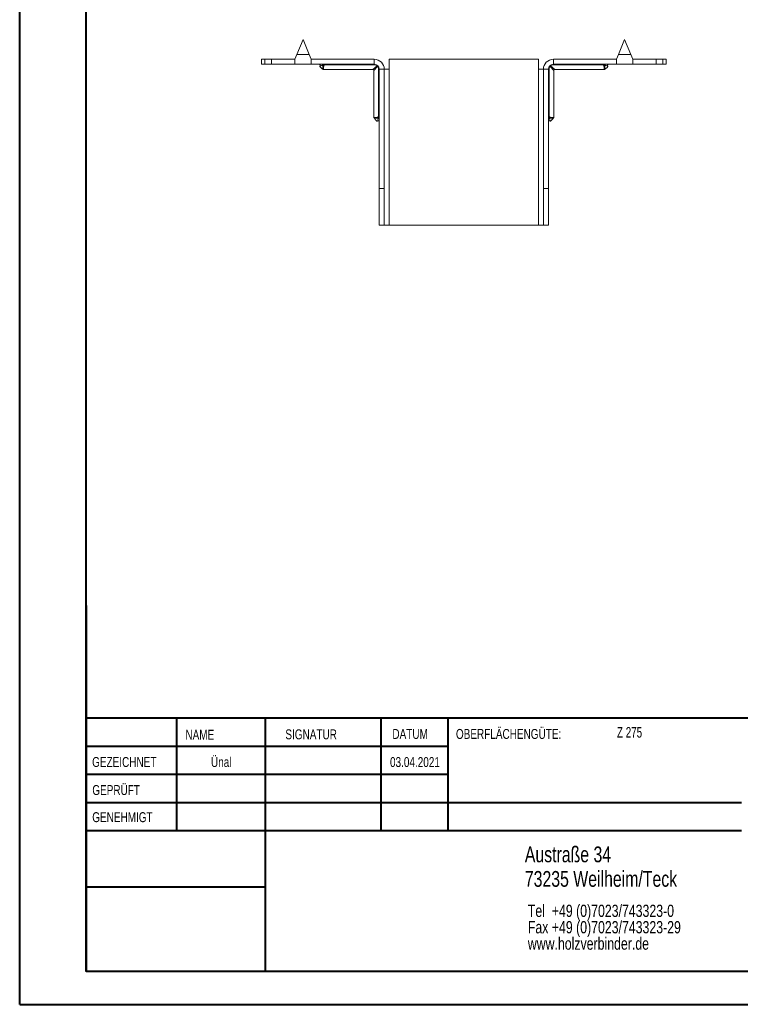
# Model space of a CAD drawing. Header units: millimetres. Extents: x 0 to 210, y 0 to 297.
# Tile 1 of 8: x 0 to 109, y 0 to 149. Entities that reach past the tile are written whole.
import ezdxf

# ---------------------------------------------------------------- set-up
doc = ezdxf.new("R2010")
doc.units = ezdxf.units.MM
doc.styles.add('SLDTEXTSTYLE0', font='TXT', dxfattribs={"width": 0.75})
doc.styles.add('SLDTEXTSTYLE2', font='TXT', dxfattribs={"width": 0.7})

# ---------------------------------------------------------------- blocks, each defined once
blk = doc.blocks.new('SW_NOTE_0')
at = {"color": 0, "linetype": 'Continuous', "lineweight": 0, "char_height": 1.8521, "attachment_point": 1, "style": 'SLDTEXTSTYLE0'}
for s, insert in [('Tel  +49 (0)7023/743323-0', (0, 2.39)), ('Fax +49 (0)7023/743323-29', (0, -0.08)), ('www.holzverbinder.de', (0, -2.55))]:
    blk.add_mtext(s, dxfattribs=dict(at, insert=insert))

msp = doc.modelspace()

# ---------------------------------------------------------------- linework, layer by layer
at = {"color": 7, "linetype": 'Continuous', "lineweight": 40}
for p, q in [((0.08, 0.21), (0.08, 297.21)), ((10.08, 5.21), (10.08, 292.21)), ((10.11, 60.37), (10.11, 5.12)), ((205.08, 43.37), (10.11, 43.37)), ((23.71, 43.37), (23.71, 26.37)), ((37.1, 43.37), (37.1, 5.12)), ((54.51, 43.37), (54.51, 26.37)), ((64.71, 26.37), (64.71, 43.37)), ((64.71, 39.1), (10.11, 39.1)), ((64.71, 34.87), (10.11, 34.87)), ((108.91, 30.62), (10.11, 30.62)), ((108.91, 26.37), (10.11, 26.37)), ((37.1, 17.87), (10.11, 17.87)), ((10.11, 13.71), (10.08, 13.71)), ((10.11, 9.46), (10.08, 9.46)), ((10.08, 5.21), (205.08, 5.21)), ((0.08, 0.21), (210.08, 0.21))]:
    msp.add_line(p, q, dxfattribs=at)
at = {"color": 7, "linetype": 'Continuous', "lineweight": 15}
for p, q in [((42.8, 145.74), (41.86, 143.49)), ((43.74, 143.49), (42.8, 145.74)), ((91.3, 145.74), (90.36, 143.49)), ((92.24, 143.49), (91.3, 145.74)), ((36.55, 142.74), (36.55, 141.99)), ((36.55, 142.74), (37.05, 142.74)), ((37.05, 142.74), (37.05, 141.99)), ((37.05, 142.74), (38.05, 142.74)), ((38.05, 141.99), (38.05, 142.74)), ((41.55, 142.74), (38.05, 142.74)), ((41.86, 143.49), (41.55, 142.74)), ((41.55, 142.74), (41.55, 141.99)), ((41.86, 143.49), (43.74, 143.49)), ((44.05, 142.74), (43.74, 143.49)), ((53.55, 142.74), (44.05, 142.74)), ((44.05, 141.99), (44.05, 142.74)), ((53.55, 141.99), (53.55, 142.74)), ((55.8, 141.24), (55.8, 142.74)), ((78.3, 142.74), (55.8, 142.74)), ((78.3, 142.74), (78.3, 141.24)), ((80.55, 141.99), (80.55, 142.74)), ((80.55, 142.74), (90.05, 142.74)), ((90.36, 143.49), (90.05, 142.74)), ((90.05, 142.74), (90.05, 141.99)), ((90.36, 143.49), (92.24, 143.49)), ((92.55, 142.74), (92.24, 143.49)), ((92.55, 141.99), (92.55, 142.74)), ((92.55, 142.74), (96.05, 142.74)), ((96.05, 141.99), (96.05, 142.74)), ((96.05, 142.74), (97.05, 142.74)), ((97.05, 141.99), (97.05, 142.74)), ((97.05, 142.74), (97.55, 142.74)), ((97.55, 141.99), (97.55, 142.74)), ((37.05, 141.99), (36.55, 141.99)), ((38.05, 141.99), (37.05, 141.99)), ((41.55, 141.99), (38.05, 141.99)), ((41.55, 141.99), (44.05, 141.99)), ((53.55, 141.99), (44.05, 141.99)), ((45.91, 141.19), (53.35, 141.19)), ((46.01, 141.99), (46.01, 141.9)), ((53.55, 141.9), (46.01, 141.9)), ((53.35, 141.19), (53.97, 141.74)), ((54.05, 141.67), (53.5, 141.04)), ((53.55, 141.99), (53.55, 141.9)), ((54.3, 141.24), (54.2, 141.24)), ((54.2, 134.08), (54.2, 141.24)), ((54.3, 141.24), (55.05, 141.24)), ((54.3, 123.24), (54.3, 141.24)), ((55.05, 123.24), (55.05, 141.24)), ((55.05, 141.24), (55.8, 141.24)), ((55.8, 117.74), (55.8, 141.24)), ((78.3, 141.24), (78.3, 117.74)), ((78.3, 141.24), (79.05, 141.24)), ((79.8, 141.24), (79.05, 141.24)), ((79.05, 123.24), (79.05, 141.24)), ((79.8, 123.24), (79.8, 141.24)), ((79.9, 141.24), (79.8, 141.24)), ((79.9, 141.24), (79.9, 134.08)), ((80.6, 141.04), (80.05, 141.67)), ((80.13, 141.74), (80.75, 141.19)), ((80.55, 141.99), (90.05, 141.99)), ((80.55, 141.9), (80.55, 141.99)), ((88.09, 141.9), (80.55, 141.9)), ((80.75, 141.19), (88.18, 141.19)), ((88.09, 141.9), (88.09, 141.99)), ((88.71, 141.78), (88.72, 141.75)), ((88.84, 141.99), (88.81, 141.99)), ((90.05, 141.99), (92.55, 141.99)), ((92.55, 141.99), (96.05, 141.99)), ((97.05, 141.99), (96.05, 141.99)), ((97.55, 141.99), (97.05, 141.99)), ((53.5, 141.04), (53.5, 133.99)), ((80.6, 133.99), (80.6, 141.04)), ((54.3, 134.08), (54.2, 134.08)), ((79.9, 134.08), (79.8, 134.08)), ((55.05, 123.24), (54.3, 123.24)), ((54.3, 117.74), (54.3, 123.24)), ((55.05, 117.74), (55.05, 123.24)), ((79.05, 123.24), (79.8, 123.24)), ((79.05, 117.74), (79.05, 123.24)), ((79.8, 117.74), (79.8, 123.24)), ((54.3, 117.74), (55.05, 117.74)), ((55.05, 117.74), (55.8, 117.74)), ((78.3, 117.74), (55.8, 117.74)), ((78.3, 117.74), (79.05, 117.74)), ((79.05, 117.74), (79.8, 117.74))]:
    msp.add_line(p, q, dxfattribs=at)
at = {"color": 7, "linetype": 'Continuous', "lineweight": 0}
for p, q in [((64.71, 39.12), (10.11, 39.12)), ((23.71, 5.21), (23.71, 5.12)), ((54.51, 5.21), (54.51, 5.12))]:
    msp.add_line(p, q, dxfattribs=at)
at = {"color": 7, "linetype": 'Continuous', "lineweight": 15, "flags": 128}
for points in [[(54.08, 141.77), (54.07, 141.78), (54.06, 141.78), (54.05, 141.78), (54.04, 141.78), (54.02, 141.77), (54.01, 141.76), (53.99, 141.75), (53.97, 141.74)], [(54.08, 141.77), (54.08, 141.77), (54.09, 141.76), (54.09, 141.74), (54.08, 141.73), (54.08, 141.72), (54.07, 141.7), (54.06, 141.68), (54.05, 141.67)], [(80.05, 141.67), (80.04, 141.68), (80.03, 141.7), (80.02, 141.72), (80.02, 141.73), (80.01, 141.74), (80.01, 141.76), (80.01, 141.77), (80.02, 141.77)], [(80.13, 141.74), (80.11, 141.75), (80.09, 141.76), (80.08, 141.77), (80.06, 141.78), (80.05, 141.78), (80.04, 141.78), (80.03, 141.78), (80.02, 141.77)]]:
    msp.add_lwpolyline(points, dxfattribs=at)
at = {"color": 7, "linetype": 'Continuous', "lineweight": 15}
for centre, radius, start, end in [((53.55, 141.24), 1.5, 0, 90), ((80.55, 141.24), 1.5, 90, 180), ((45.26, 141.84), 0.15, 324.0281, 89.9834), ((45.66, 141.85), 0.143, 355.6318, 86.346), ((53.35, 141.04), 0.15, 4.7999, 84.8326), ((53.55, 141.24), 0.75, 0, 90), ((53.74, 141.44), 0.384, 37.042, 52.958), ((80.55, 141.24), 0.75, 90, 180), ((80.36, 141.44), 0.384, 127.042, 142.958), ((80.75, 141.04), 0.15, 94.7999, 174.8326), ((88.44, 141.85), 0.143, 93.654, 184.3682), ((88.84, 141.84), 0.15, 93.8752, 216.8363), ((88.84, 141.84), 0.15, 93.8495, 216.8382), ((54.16, 133.73), 0.143, 3.654, 94.3682), ((79.94, 133.73), 0.143, 85.6318, 176.346), ((54.15, 133.33), 0.15, 0.0166, 125.868), ((79.95, 133.33), 0.15, 54.0281, 179.9834)]:
    msp.add_arc(centre, radius, start, end, dxfattribs=at)
for points, knots in [([(45.38, 141.75), (45.37, 141.75), (45.36, 141.73), (45.35, 141.7), (45.35, 141.67), (45.36, 141.63), (45.39, 141.57), (45.47, 141.49), (45.63, 141.38), (45.74, 141.29), (45.81, 141.23)], [0, 0, 0, 0, 0.035638, 0.081888, 0.127478, 0.176815, 0.234112, 0.402212, 0.622869, 1, 1, 1, 1]), ([(45.8, 141.84), (45.73, 141.82), (45.6, 141.78), (45.4, 141.76), (45.39, 141.75), (45.38, 141.75)], [0, 0, 0, 0, 0.389366, 0.808807, 1, 1, 1, 1]), ([(45.8, 141.84), (45.82, 141.85), (45.85, 141.85), (45.92, 141.87), (45.96, 141.88), (46.01, 141.9)], [0, 0, 0, 0, 0.5, 0.5, 1, 1, 1, 1]), ([(45.81, 141.24), (45.81, 141.25), (45.81, 141.27), (45.81, 141.42), (45.81, 141.59), (45.8, 141.72), (45.8, 141.81), (45.8, 141.84)], [0, 0, 0, 0, 0.297613, 0.603577, 0.782887, 0.922393, 1, 1, 1, 1]), ([(45.81, 141.24), (45.82, 141.23), (45.84, 141.21), (45.88, 141.19), (45.91, 141.19), (45.91, 141.19)], [0, 0, 0, 0, 0.31519, 0.756617, 1, 1, 1, 1]), ([(46.01, 141.9), (45.98, 141.86), (45.94, 141.8), (45.91, 141.63), (45.91, 141.51), (45.91, 141.36), (45.91, 141.23), (45.91, 141.2), (45.91, 141.19)], [0, 0, 0, 0, 0.097005, 0.176504, 0.437444, 0.452619, 0.728231, 1, 1, 1, 1]), ([(53.97, 141.74), (53.92, 141.79), (53.85, 141.83), (53.71, 141.88), (53.63, 141.9), (53.55, 141.9)], [0, 0, 0, 0, 0.5, 0.5, 1, 1, 1, 1]), ([(54.2, 141.24), (54.2, 141.32), (54.19, 141.4), (54.14, 141.54), (54.1, 141.61), (54.05, 141.67)], [0, 0, 0, 0, 0.5, 0.5, 1, 1, 1, 1]), ([(80.05, 141.67), (80, 141.61), (79.96, 141.54), (79.91, 141.4), (79.9, 141.32), (79.9, 141.24)], [0, 0, 0, 0, 0.5, 0.5, 1, 1, 1, 1]), ([(80.55, 141.9), (80.47, 141.9), (80.39, 141.88), (80.25, 141.83), (80.18, 141.79), (80.13, 141.74)], [0, 0, 0, 0, 0.5, 0.5, 1, 1, 1, 1]), ([(88.09, 141.9), (88.13, 141.88), (88.17, 141.87), (88.25, 141.85), (88.28, 141.85), (88.3, 141.84)], [0, 0, 0, 0, 0.5, 0.5, 1, 1, 1, 1]), ([(88.18, 141.19), (88.19, 141.2), (88.19, 141.23), (88.19, 141.41), (88.19, 141.63), (88.16, 141.8), (88.12, 141.86), (88.09, 141.9)], [0, 0, 0, 0, 0.271841, 0.547506, 0.823462, 0.902976, 1, 1, 1, 1]), ([(88.18, 141.19), (88.2, 141.19), (88.23, 141.19), (88.26, 141.21), (88.28, 141.23), (88.29, 141.24)], [0, 0, 0, 0, 0.34136, 0.723355, 1, 1, 1, 1]), ([(88.3, 141.84), (88.3, 141.81), (88.3, 141.76), (88.3, 141.67), (88.29, 141.57), (88.29, 141.41), (88.29, 141.27), (88.29, 141.25), (88.29, 141.24)], [0, 0, 0, 0, 0.077566, 0.125353, 0.243407, 0.396672, 0.70247, 1, 1, 1, 1]), ([(88.29, 141.23), (88.35, 141.29), (88.49, 141.4), (88.66, 141.51), (88.74, 141.61), (88.75, 141.67), (88.75, 141.7), (88.74, 141.73), (88.72, 141.75), (88.72, 141.75)], [0, 0, 0, 0, 0.361958, 0.699924, 0.822694, 0.873687, 0.922608, 0.975031, 1, 1, 1, 1]), ([(88.72, 141.75), (88.72, 141.75), (88.7, 141.76), (88.5, 141.78), (88.37, 141.82), (88.3, 141.84)], [0, 0, 0, 0, 0.210148, 0.619768, 1, 1, 1, 1]), ([(53.5, 133.99), (53.5, 133.98), (53.5, 133.95), (53.52, 133.92), (53.53, 133.89), (53.55, 133.88), (53.55, 133.88)], [0, 0, 0, 0, 0.275965, 0.654253, 0.966213, 1, 1, 1, 1]), ([(53.51, 133.99), (53.51, 133.99), (53.52, 133.99), (53.69, 133.98), (53.88, 133.98), (54.03, 134), (54.11, 134.02), (54.17, 134.06), (54.2, 134.08)], [0, 0, 0, 0, 0.23003, 0.505332, 0.781311, 0.83054, 0.9055, 1, 1, 1, 1]), ([(53.53, 133.9), (53.59, 133.83), (53.7, 133.69), (53.82, 133.52), (53.92, 133.44), (53.97, 133.42), (54.01, 133.43), (54.04, 133.44), (54.06, 133.45), (54.06, 133.46)], [0, 0, 0, 0, 0.360079, 0.69877, 0.822071, 0.873145, 0.921977, 0.974193, 1, 1, 1, 1]), ([(54.15, 133.88), (54.12, 133.88), (54.07, 133.88), (53.96, 133.88), (53.84, 133.88), (53.69, 133.89), (53.56, 133.89), (53.55, 133.89), (53.55, 133.89)], [0, 0, 0, 0, 0.068652, 0.129491, 0.308946, 0.443732, 0.748556, 1, 1, 1, 1]), ([(54.06, 133.46), (54.06, 133.46), (54.06, 133.48), (54.09, 133.67), (54.13, 133.81), (54.15, 133.88)], [0, 0, 0, 0, 0.191185, 0.610639, 1, 1, 1, 1]), ([(54.2, 134.08), (54.19, 134.04), (54.18, 134), (54.16, 133.93), (54.15, 133.89), (54.15, 133.88)], [0, 0, 0, 0, 0.5, 0.5, 1, 1, 1, 1]), ([(79.95, 133.88), (79.95, 133.89), (79.94, 133.93), (79.92, 134), (79.91, 134.04), (79.9, 134.08)], [0, 0, 0, 0, 0.5, 0.5, 1, 1, 1, 1]), ([(79.9, 134.08), (79.93, 134.06), (79.99, 134.02), (80.07, 134), (80.22, 133.98), (80.41, 133.98), (80.58, 133.99), (80.59, 133.99), (80.59, 133.99)], [0, 0, 0, 0, 0.0945, 0.16946, 0.218689, 0.494668, 0.76997, 1, 1, 1, 1]), ([(80.55, 133.89), (80.54, 133.89), (80.54, 133.89), (80.4, 133.89), (80.24, 133.88), (80.12, 133.88), (80.03, 133.88), (79.98, 133.88), (79.95, 133.88)], [0, 0, 0, 0, 0.251418, 0.556228, 0.751785, 0.870515, 0.931351, 1, 1, 1, 1]), ([(79.95, 133.88), (79.97, 133.81), (80.01, 133.67), (80.04, 133.48), (80.04, 133.46), (80.04, 133.46)], [0, 0, 0, 0, 0.389366, 0.808807, 1, 1, 1, 1]), ([(80.04, 133.46), (80.05, 133.45), (80.06, 133.44), (80.09, 133.43), (80.13, 133.42), (80.16, 133.44), (80.22, 133.47), (80.3, 133.55), (80.41, 133.71), (80.51, 133.82), (80.56, 133.9)], [0, 0, 0, 0, 0.036428, 0.082506, 0.128022, 0.177439, 0.23496, 0.403777, 0.624753, 1, 1, 1, 1]), ([(80.55, 133.88), (80.56, 133.89), (80.58, 133.91), (80.6, 133.95), (80.6, 133.98), (80.6, 133.99)], [0, 0, 0, 0, 0.285707, 0.707428, 1, 1, 1, 1])]:
    msp.add_open_spline(points, degree=3, knots=knots, dxfattribs=at)

# ---------------------------------------------------------------- block references
at = {"color": 7, "linetype": 'Continuous', "lineweight": 0}
msp.add_blockref('SW_NOTE_0', (76.7, 12.85), dxfattribs=at)

# ---------------------------------------------------------------- texts
for s, insert, char_height, attachment_point, style in [('NAME', (25.07, 41.62), 1.5, 1, 'SLDTEXTSTYLE0'), ('SIGNATUR', (40.14, 41.68), 1.5, 1, 'SLDTEXTSTYLE0'), ('DATUM', (56.28, 41.74), 1.5, 1, 'SLDTEXTSTYLE0'), ('OBERFLÄCHENGÜTE:', (65.86, 41.74), 1.5, 1, 'SLDTEXTSTYLE0'), ('Z 275', (90.14, 42.03), 1.587, 1, 'SLDTEXTSTYLE2'), ('GEZEICHNET', (11, 37.51), 1.5, 1, 'SLDTEXTSTYLE0'), ('Ünal', (30.47, 37.5), 1.499, 2, 'SLDTEXTSTYLE0'), ('03.04.2021', (59.68, 37.5), 1.499, 2, 'SLDTEXTSTYLE0'), ('GEPRÜFT', (11.03, 33.28), 1.5, 1, 'SLDTEXTSTYLE0'), ('GENEHMIGT', (11.02, 29.19), 1.5, 1, 'SLDTEXTSTYLE0'), ('Austraße 34', (76.25, 24.02), 2.3813, 1, 'SLDTEXTSTYLE0'), ('73235 Weilheim/Teck', (76.25, 20.32), 2.3813, 1, 'SLDTEXTSTYLE0')]:
    msp.add_mtext(s, dxfattribs=dict(at, insert=insert, char_height=char_height, attachment_point=attachment_point, style=style))

doc.saveas('drawing.dxf')
